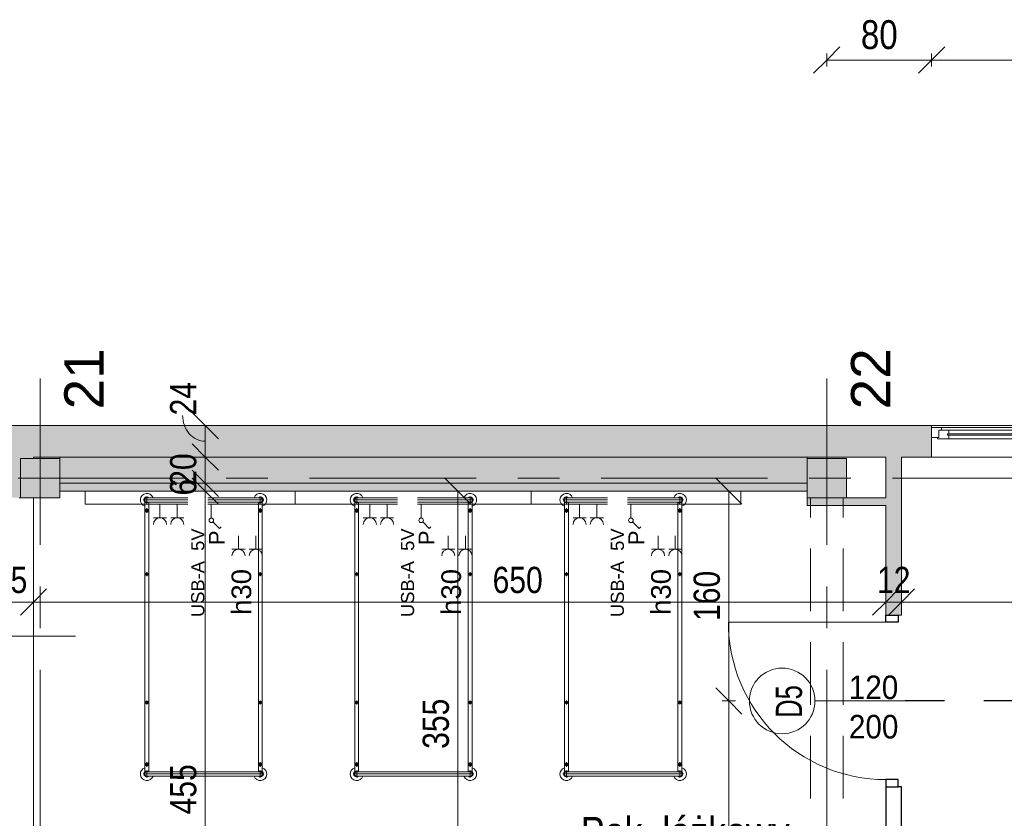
# Model space of a CAD drawing. Header units: centimetres. Extents: x -1631 to 21770, y -8842 to 3590.
# Tile 38 of 87: x -1228 to -477, y 2549 to 3158. Entities that reach past the tile are written whole.
import ezdxf

# ---------------------------------------------------------------- set-up
doc = ezdxf.new("R2010")
doc.units = ezdxf.units.CM
for name, pattern in [('Dash', [60, 30, -30]), ('Oś', [222.25, 127, -31.75, 31.75, -31.75]), ('Ukryte', [71.438, 47.625, -23.813])]:
    doc.linetypes.add(name, pattern=pattern)
for name, color, linetype, lineweight in [('A-ANNO-DIMS', 211, 'Continuous', 13), ('A-ANNO-DIMS-100', 211, 'Continuous', 13), ('A-ANNO-NOTE', 131, 'Continuous', 9), ('A-AREA-IDEN', 2, 'Continuous', 13), ('A-DETL', 90, 'Continuous', 9), ('A-DETL-GENF', 92, 'Continuous', 9), ('A-DETL-HDLN', 90, 'Ukryte', 9), ('A-DETL-MEDM', 33, 'Continuous', 13), ('A-DOOR', 31, 'Continuous', 13), ('A-GLAZ', 151, 'Continuous', 13), ('A-GLAZ-IDEN', 152, 'Continuous', 13), ('A-WALL', 113, 'Continuous', 13), ('A-WALL-PATT', 111, 'Continuous', 13), ('I-FURN', 30, 'Continuous', 9), ('Q-SPCQ', 91, 'Continuous', 9), ('S-COLS', 52, 'Continuous', 13), ('S-GRID', 1, 'Continuous', 13), ('S-GRID-IDEN', 1, 'Continuous', 13)]:
    doc.layers.add(name, color=color, linetype=linetype, lineweight=lineweight)
doc.styles.add('Arial', font='arial.ttf', dxfattribs={"width": 0.9, "height": 18})
doc.styles.add('Arial Narrow_1', font='ARIALN.TTF', dxfattribs={"height": 22})
doc.styles.add('Arial Narrow_5', font='ARIALN.TTF', dxfattribs={"height": 20})
doc.styles.add('Arial_1', font='arial.ttf', dxfattribs={"width": 0.7, "height": 20})
doc.styles.add('Arial_11', font='arial.ttf', dxfattribs={"width": 0.85, "height": 23})
doc.styles.add('Arial_13', font='arial.ttf', dxfattribs={"height": 0.2})
doc.styles.add('Arial_4', font='arial.ttf', dxfattribs={"height": 10})
doc.styles.add('Arial_5', font='arial.ttf', dxfattribs={"height": 12})
doc.styles.add('Arial_6', font='arial.ttf', dxfattribs={"height": 15})
doc.styles.add('Arial_7', font='arial.ttf', dxfattribs={"height": 30})
doc.dimstyles.new('Diagonal_1_100__0_1_', dxfattribs={"dimscale": 30.48, "dimtxt": 22.515481, "dimasz": 0.656168, "dimexe": 0.164042, "dimexo": 0.0625, "dimgap": 0.065617, "dimtad": 1, "dimdec": 1, "dimrnd": 0.1, "dimdsep": 46, "dimtxsty": 'Arial Narrow_1', "dimblk1": 'OBLIQUE', "dimblk2": 'OBLIQUE', "dimsah": 1, "dimcen": 0.09, "dimazin": 0, "dimtfac": 1, "dimtdec": 4, "dimtix": 1, "dimtmove": 0, "dimatfit": 3, "dimfxl": 0, "dimtvp": 1, "dimtolj": 1, "dimtzin": 0, "dimarcsym": 0})
doc.dimstyles.new('Diagonal_1_100__0__wewnętrzne', dxfattribs={"dimscale": 30.48, "dimtxt": 20.468619, "dimasz": 0.656168, "dimexe": 0.164042, "dimexo": 0.0625, "dimgap": 0.032808, "dimtad": 1, "dimdec": 0, "dimdsep": 46, "dimtxsty": 'Arial Narrow_5', "dimblk1": 'OBLIQUE', "dimblk2": 'OBLIQUE', "dimsah": 1, "dimcen": 0.09, "dimazin": 0, "dimtfac": 1, "dimtdec": 4, "dimtix": 1, "dimtmove": 1, "dimatfit": 3, "dimfxl": 0, "dimtvp": 1, "dimtolj": 1, "dimtzin": 0, "dimarcsym": 0})
doc.dimstyles.new('Diagonal_1_100__0__wewnętrzne_1', dxfattribs={"dimscale": 30.48, "dimtxt": 20.468619, "dimasz": 0.656168, "dimexe": 0.164042, "dimexo": 0.0625, "dimgap": 0.032808, "dimtad": 1, "dimdec": 0, "dimdsep": 46, "dimtxsty": 'Arial Narrow_5', "dimblk1": 'OBLIQUE', "dimblk2": 'OBLIQUE', "dimsah": 1, "dimcen": 0.09, "dimazin": 0, "dimtfac": 1, "dimtdec": 4, "dimtix": 1, "dimtmove": 0, "dimatfit": 3, "dimfxl": 0, "dimtvp": 1, "dimtolj": 1, "dimtzin": 0, "dimarcsym": 0})
doc.dimstyles.new('Diagonal_1_100__0__wewnętrzne_2', dxfattribs={"dimscale": 30.48, "dimtxt": 20.468619, "dimasz": 0.656168, "dimexe": 0.164042, "dimexo": 0.0625, "dimgap": 0.032808, "dimtad": 1, "dimdec": 0, "dimdsep": 46, "dimtxsty": 'Arial Narrow_5', "dimblk1": 'OBLIQUE', "dimblk2": 'OBLIQUE', "dimsah": 1, "dimcen": 0.09, "dimazin": 0, "dimtfac": 1, "dimtdec": 4, "dimtix": 1, "dimtmove": 2, "dimatfit": 3, "dimfxl": 0, "dimtvp": 1, "dimtolj": 1, "dimtzin": 0, "dimarcsym": 0})

# ---------------------------------------------------------------- blocks, each defined once
blk = doc.blocks.new('M_Concrete-Square-Column - 300 x 300mm-1794509-5_piętro III __10_50 m_ - stan projektowany')
at = {"layer": 'S-COLS', "lineweight": 9}
blk.add_hatch(color=254, dxfattribs=at).paths.add_polyline_path([(15, -15), (15, 15), (-15, 15), (-15, -15)], flags=0)
for p, q in [((15, 15), (-15, 15)), ((-15, 15), (-15, -15)), ((15, -15), (15, 15)), ((-15, -15), (15, -15))]:
    blk.add_line(p, q, dxfattribs=at)
blk = doc.blocks.new('łóżko 195x90 typ FAMED _102039_ - łóżko 195x90 typ FAMED _102039_-832813-5_piętro III __10_50 m_ - stan projektowany')
at = {"layer": 'I-FURN'}
for p, q in [((-43.25, 102.02), (-43.25, 107.47)), ((-43.25, 106.45), (43.25, 106.45)), ((43.25, 102.02), (43.25, 107.47)), ((-45.98, 104.75), (45.97, 104.75)), ((-44.75, 103.1), (-44.75, -102.61)), ((-43.25, 103.05), (43.25, 103.05)), ((-43.25, 94.85), (-43.25, 98.35)), ((-41.75, -102.55), (-41.75, 103.1)), ((41.75, -102.61), (41.75, 103.05)), ((43.25, 94.85), (43.25, 98.35)), ((44.75, 103.1), (44.75, -102.61)), ((-45, 96.6), (-41.5, 96.6)), ((45, 96.6), (41.5, 96.6)), ((-44.75, 48.19), (-41.75, 48.19)), ((-43.25, 49.69), (-43.25, 46.69)), ((44.75, 48.19), (41.75, 48.19)), ((43.25, 49.69), (43.25, 46.69)), ((-44.75, -49.81), (-41.75, -49.81)), ((-43.25, -48.31), (-43.25, -51.31)), ((44.75, -49.81), (41.75, -49.81)), ((43.25, -48.31), (43.25, -51.31)), ((-45, -96.93), (-41.5, -96.93)), ((-43.25, -95.18), (-43.25, -98.68)), ((45, -96.93), (41.5, -96.93)), ((43.25, -95.18), (43.25, -98.68)), ((45.97, -104.25), (-45.98, -104.25)), ((-43.25, -101.53), (-43.25, -106.98)), ((-43.25, -102.55), (43.25, -102.55)), ((43.25, -101.53), (43.25, -106.98)), ((-43.25, -105.95), (43.25, -105.95))]:
    blk.add_line(p, q, dxfattribs=at)
for centre, radius in [((-43.25, 96.6), 1.25), ((43.25, 96.6), 1.25), ((-43.25, 96.6), 0.8), ((43.25, 96.6), 0.8), ((-43.25, 48.19), 1), ((43.25, 48.19), 1), ((-43.25, -49.81), 1), ((43.25, -49.81), 1), ((-43.25, -96.93), 1.25), ((-43.25, -96.93), 0.8), ((43.25, -96.93), 1.25), ((43.25, -96.93), 0.8)]:
    blk.add_circle(centre, radius, dxfattribs=at)
for centre, radius, start, end in [((-43.25, 104.75), 5, 19.87687, 252.5424), ((-43.25, 104.75), 2.23, 49.8221, 312.38874), ((-43.25, 104.75), 1.93, 62.02067, 297.97933), ((-43.25, 104.75), 1.7, 90, 270), ((43.25, 104.75), 5, 287.4576, 160.12313), ((43.25, 104.75), 2.23, 229.8221, 130.1779), ((43.25, 104.75), 1.93, 242.02067, 117.97933), ((43.25, 104.75), 1.7, 270, 90), ((-43.25, -104.25), 5, 107.4576, 340.12313), ((-43.25, -104.25), 2.23, 49.8221, 310.1779), ((-43.25, -104.25), 1.93, 62.02067, 297.97933), ((-43.25, -104.25), 1.7, 90, 270), ((43.25, -104.25), 5, 199.87687, 72.5424), ((43.25, -104.25), 2.23, 229.8221, 130.1779), ((43.25, -104.25), 1.93, 242.02067, 117.97933), ((43.25, -104.25), 1.7, 270, 90)]:
    blk.add_arc(centre, radius, start, end, dxfattribs=at)
blk = doc.blocks.new('Panel Gazowo Oswietleniowy 2 - Type 1-2423792-5_piętro III __10_50 m_ - stan projektowany')
at = {"layer": 'Q-SPCQ'}
for p, q in [((-112.5, 47.33), (-102.5, 47.33)), ((-107.5, 47.33), (-107.5, 37)), ((-99.33, 47.33), (-89.33, 47.33)), ((-94.33, 47.33), (-94.33, 37)), ((47.5, 47.33), (57.5, 47.33)), ((52.5, 47.33), (52.5, 37)), ((60.67, 47.33), (70.67, 47.33)), ((65.67, 47.33), (65.67, 37)), ((-79.82, 31.43), (-81.13, 30.12)), ((-74.88, 26.48), (-79.82, 31.43)), ((80.18, 31.43), (78.87, 30.12)), ((85.12, 26.48), (80.18, 31.43)), ((-73.64, 13), (-73.64, 23.5)), ((-66.13, 23.33), (-56.13, 23.33)), ((-61.13, 23.33), (-61.13, 13)), ((-52.67, 23.33), (-42.67, 23.33)), ((-47.67, 23.33), (-47.67, 13)), ((-39.5, 23.33), (-29.5, 23.33)), ((-34.5, 23.33), (-34.5, 13)), ((86.36, 13), (86.36, 23.5)), ((93.87, 23.33), (103.87, 23.33)), ((98.87, 23.33), (98.87, 13)), ((107.33, 23.33), (117.33, 23.33)), ((112.33, 23.33), (112.33, 13)), ((120.5, 23.33), (130.5, 23.33)), ((125.5, 23.33), (125.5, 13)), ((-157.5, 3), (-157.5, 13)), ((-157.5, 13), (182.5, 13)), ((182.5, 13), (182.5, 3))]:
    blk.add_line(p, q, dxfattribs=at)
for centre in [(-73.64, 25.25), (86.36, 25.25)]:
    blk.add_circle(centre, 1.75, dxfattribs=at)
for centre, end in [((-107.5, 52.33), 0), ((-94.33, 52.33), 0), ((52.5, 52.33), 0), ((65.67, 52.33), 0), ((-61.13, 28.33), 360), ((-47.67, 28.33), 360), ((-34.5, 28.33), 360), ((98.87, 28.33), 360), ((112.33, 28.33), 360), ((125.5, 28.33), 360)]:
    blk.add_arc(centre, 5, 180, end, dxfattribs=at)
blk = doc.blocks.new('DRZWI 1S - automatyczna etykieta - Drzwi 120-2381491-5_piętro III __10_50 m_ - stan projektowany')
at = {"layer": 'A-DETL-GENF'}
for p, q in [((-65.5, 6), (-65.5, -3.5)), ((-60, 6), (-65.5, 6)), ((-60, -3.5), (-60, 6)), ((65.5, 6), (60, 6)), ((60, 6), (60, -3.5)), ((65.5, -3.5), (65.5, 6)), ((-65.5, -3.5), (-60, -3.5)), ((60, -3.5), (65.5, -3.5))]:
    blk.add_line(p, q, dxfattribs=at)
at = {"layer": 'A-DETL-MEDM', "lineweight": 25}
for p, q in [((-60, 6), (-65.5, 6)), ((-65.5, 6), (-65.5, -3.5)), ((-60, -3.5), (-60, 6)), ((60, -3.5), (60, 6)), ((60, 6), (65.5, 6)), ((65.5, 6), (65.5, -3.5)), ((-65.5, -3.5), (-60, -3.5)), ((65.5, -3.5), (60, -3.5))]:
    blk.add_line(p, q, dxfattribs=at)
at = {"layer": 'A-DOOR'}
blk.add_line((60, 6), (60, 126), dxfattribs=at)
blk.add_arc((60, 6), 120, 90, 180, dxfattribs=at)
blk = doc.blocks.new('Okno - automatyczna etykieta - 200x165 _projektowane_-2617392-5_piętro III __10_50 m_ - stan projektowany')
at = {"layer": 'A-GLAZ'}
for p, q in [((-92.5, 10.5), (-100, 10.5)), ((-100, 10.5), (-100, 3)), ((-100, 10.5), (100, 10.5)), ((-87, 8.5), (-94.5, 8.5)), ((-94.5, 8.5), (-94.5, 3)), ((-94.5, 3), (-94.5, 8.5)), ((-94.5, 8.5), (-92.5, 8.5)), ((-92.5, 8.5), (-92.5, 10.5)), ((92.5, 10.5), (-92.5, 10.5)), ((-87, 5.75), (-87, 8.5)), ((87, 8.5), (-87, 8.5)), ((94.5, 8.5), (87, 8.5)), ((87, 8.5), (87, 5.75)), ((100, 10.5), (92.5, 10.5)), ((92.5, 10.5), (92.5, 8.5)), ((92.5, 8.5), (94.5, 8.5)), ((94.5, 3), (94.5, 8.5)), ((94.5, 8.5), (94.5, 3)), ((100, 3), (100, 10.5)), ((-100, 3), (-94.5, 3)), ((-94.5, 3), (-95.5, 3)), ((-95.5, 3), (-95.5, 2)), ((-95.5, 2), (-87, 2)), ((88, 5.75), (-88, 5.75)), ((-88, 5.75), (-88, 4.75)), ((-88, 4.75), (-88, 5.75)), ((-88, 5.75), (-87, 5.75)), ((-88, 4.75), (88, 4.75)), ((-87, 4.75), (-88, 4.75)), ((-87, 2), (-87, 4.75)), ((87, 2), (-87, 2)), ((2.5, 7.25), (-2.5, 7.25)), ((-2.5, 7.25), (-2.5, 3.25)), ((-2.5, 3.25), (2.5, 3.25)), ((2.5, 3.25), (2.5, 7.25)), ((87, 5.75), (88, 5.75)), ((87, 4.75), (87, 2)), ((88, 4.75), (87, 4.75)), ((87, 2), (95.5, 2)), ((88, 4.75), (88, 5.75)), ((88, 5.75), (88, 4.75)), ((95.5, 3), (94.5, 3)), ((94.5, 3), (100, 3)), ((95.5, 2), (95.5, 3))]:
    blk.add_line(p, q, dxfattribs=at)
blk = doc.blocks.new('DIMBLOCK35-5_piętro III __10_50 m_ - stan projektowany')
at = {"layer": 'A-ANNO-DIMS-100', "transparency": 16777216}
for p, q in [((-1086.6, 2798.33), (-1096.6, 2808.33)), ((-1091.6, 2798.33), (-1081.6, 2798.33)), ((-1086.6, 2798.33), (-1091.6, 2798.33)), ((-1086.6, 2343.33), (-1086.6, 2798.33)), ((-1086.6, 2798.33), (-1076.6, 2788.33)), ((-1086.6, 2343.33), (-1096.6, 2353.33)), ((-1091.6, 2343.33), (-1081.6, 2343.33)), ((-1086.6, 2343.33), (-1091.6, 2343.33)), ((-1086.6, 2343.33), (-1076.6, 2333.33))]:
    blk.add_line(p, q, dxfattribs=at)
at = {"layer": 'A-ANNO-DIMS-100', "color": 0, "transparency": 16777216, "insert": (-1113.45, 2551.82), "char_height": 20, "width": 45.6158, "attachment_point": 1, "rotation": 90, "line_spacing_factor": 0.974696, "style": 'Arial Narrow_5'}
blk.add_mtext('455', dxfattribs=at)
blk = doc.blocks.new('_Oblique')
at = {"color": 0, "linetype": 'ByBlock', "lineweight": -2}
blk.add_line((-0.5, -0.5), (0.5, 0.5), dxfattribs=at)
blk = doc.blocks.new('DIMBLOCK36-5_piętro III __10_50 m_ - stan projektowany')
at = {"layer": 'A-ANNO-DIMS-100', "transparency": 16777216}
for p, q in [((-1086.6, 2804.33), (-1096.6, 2814.33)), ((-1086.6, 2798.33), (-1096.6, 2808.33)), ((-1091.6, 2804.33), (-1081.6, 2804.33)), ((-1086.6, 2804.33), (-1091.6, 2804.33)), ((-1086.6, 2798.33), (-1086.6, 2804.33)), ((-1086.6, 2804.33), (-1076.6, 2794.33)), ((-1091.6, 2798.33), (-1081.6, 2798.33)), ((-1086.6, 2798.33), (-1091.6, 2798.33)), ((-1086.6, 2798.33), (-1076.6, 2788.33))]:
    blk.add_line(p, q, dxfattribs=at)
at = {"layer": 'A-ANNO-DIMS-100', "color": 0, "transparency": 16777216, "insert": (-1113.45, 2794.99), "char_height": 20, "width": 15.2053, "attachment_point": 1, "rotation": 90, "line_spacing_factor": 0.974696, "style": 'Arial Narrow_5'}
blk.add_mtext('\\fArial Narrow|b0|i0|c238|p34|;6', dxfattribs=at)
blk = doc.blocks.new('DIMBLOCK37-5_piętro III __10_50 m_ - stan projektowany')
at = {"layer": 'A-ANNO-DIMS-100', "transparency": 16777216}
for p, q in [((-1086.6, 2824.33), (-1096.6, 2834.33)), ((-1077.69, 2824.33), (-1091.6, 2824.33)), ((-1086.6, 2804.33), (-1086.6, 2824.33)), ((-1086.6, 2824.33), (-1076.6, 2814.33)), ((-1086.6, 2824.33), (-1077.69, 2824.33)), ((-1086.6, 2804.33), (-1096.6, 2814.33)), ((-1091.6, 2804.33), (-1081.6, 2804.33)), ((-1086.6, 2804.33), (-1091.6, 2804.33)), ((-1086.6, 2804.33), (-1076.6, 2794.33))]:
    blk.add_line(p, q, dxfattribs=at)
at = {"layer": 'A-ANNO-DIMS-100', "color": 0, "transparency": 16777216, "insert": (-1113.45, 2801.65), "char_height": 20, "width": 30.4105, "attachment_point": 1, "rotation": 90, "line_spacing_factor": 0.974696, "style": 'Arial Narrow_5'}
blk.add_mtext('20', dxfattribs=at)
blk = doc.blocks.new('DIMBLOCK38-5_piętro III __10_50 m_ - stan projektowany')
at = {"layer": 'A-ANNO-DIMS-100', "transparency": 16777216}
for p, q in [((-1086.6, 2848.33), (-1096.6, 2858.33)), ((-1091.6, 2848.33), (-1081.6, 2848.33)), ((-1086.6, 2848.33), (-1091.6, 2848.33)), ((-1086.6, 2824.33), (-1086.6, 2848.33)), ((-1086.6, 2848.33), (-1076.6, 2838.33)), ((-1086.6, 2824.33), (-1096.6, 2834.33)), ((-1077.69, 2824.33), (-1091.6, 2824.33)), ((-1086.6, 2824.33), (-1076.6, 2814.33)), ((-1086.6, 2824.33), (-1077.69, 2824.33))]:
    blk.add_line(p, q, dxfattribs=at)
blk.add_ellipse((-1086.6, 2856.08), major_axis=(0, 19.75), ratio=0.873073, start_param=1.570796, end_param=3.141593, dxfattribs=at)
at = {"layer": 'A-ANNO-DIMS-100', "color": 0, "transparency": 16777216, "insert": (-1113.45, 2856.08), "char_height": 20, "width": 30.4105, "attachment_point": 1, "rotation": 90, "line_spacing_factor": 0.974696, "style": 'Arial Narrow_5'}
blk.add_mtext('24', dxfattribs=at)
blk = doc.blocks.new('DIMBLOCK75-5_piętro III __10_50 m_ - stan projektowany')
at = {"layer": 'A-ANNO-DIMS-100', "transparency": 16777216}
for p, q in [((-1252.62, 2713.76), (-1242.62, 2723.76)), ((-1252.62, 2718.76), (-1252.62, 2708.76)), ((-1252.62, 2713.76), (-1252.62, 2718.76)), ((-1217.62, 2713.76), (-1207.62, 2723.76)), ((-1217.62, 2718.76), (-1217.62, 2708.76)), ((-1217.62, 2713.76), (-1217.62, 2718.76)), ((-1252.62, 2713.76), (-1262.62, 2703.76)), ((-1252.62, 2713.76), (-1217.62, 2713.76)), ((-1217.62, 2713.76), (-1227.62, 2703.76))]:
    blk.add_line(p, q, dxfattribs=at)
at = {"layer": 'A-ANNO-DIMS-100', "color": 0, "transparency": 16777216, "insert": (-1247.79, 2740.61), "char_height": 20, "width": 30.4105, "attachment_point": 1, "line_spacing_factor": 0.974696, "style": 'Arial Narrow_5'}
blk.add_mtext('35', dxfattribs=at)
blk = doc.blocks.new('DIMBLOCK76-5_piętro III __10_50 m_ - stan projektowany')
at = {"layer": 'A-ANNO-DIMS-100', "transparency": 16777216}
for p, q in [((-1217.62, 2713.76), (-1207.62, 2723.76)), ((-1217.62, 2718.76), (-1217.62, 2708.76)), ((-1217.62, 2713.76), (-1217.62, 2718.76)), ((-567.62, 2713.76), (-557.62, 2723.76)), ((-567.62, 2718.76), (-567.62, 2708.76)), ((-567.62, 2713.76), (-567.62, 2718.76)), ((-1217.62, 2713.76), (-1227.62, 2703.76)), ((-1217.62, 2713.76), (-567.62, 2713.76)), ((-567.62, 2713.76), (-577.62, 2703.76))]:
    blk.add_line(p, q, dxfattribs=at)
at = {"layer": 'A-ANNO-DIMS-100', "color": 0, "transparency": 16777216, "insert": (-867.45, 2740.61), "char_height": 20, "width": 45.6158, "attachment_point": 1, "line_spacing_factor": 0.974696, "style": 'Arial Narrow_5'}
blk.add_mtext('650', dxfattribs=at)
blk = doc.blocks.new('DIMBLOCK77-5_piętro III __10_50 m_ - stan projektowany')
at = {"layer": 'A-ANNO-DIMS-100', "transparency": 16777216}
for p, q in [((-567.62, 2713.76), (-557.62, 2723.76)), ((-567.62, 2718.76), (-567.62, 2708.76)), ((-567.62, 2713.76), (-567.62, 2718.76)), ((-555.62, 2713.76), (-545.62, 2723.76)), ((-555.62, 2718.76), (-555.62, 2708.76)), ((-555.62, 2713.76), (-555.62, 2718.76)), ((-567.62, 2713.76), (-577.62, 2703.76)), ((-567.62, 2713.76), (-555.62, 2713.76)), ((-555.62, 2713.76), (-565.62, 2703.76))]:
    blk.add_line(p, q, dxfattribs=at)
at = {"layer": 'A-ANNO-DIMS-100', "color": 0, "transparency": 16777216, "insert": (-574.29, 2740.61), "char_height": 20, "width": 30.4105, "attachment_point": 1, "line_spacing_factor": 0.974696, "style": 'Arial Narrow_5'}
blk.add_mtext('12', dxfattribs=at)
blk = doc.blocks.new('DIMBLOCK78-5_piętro III __10_50 m_ - stan projektowany')
at = {"layer": 'A-ANNO-DIMS-100', "transparency": 16777216}
for p, q in [((-555.62, 2713.76), (-545.62, 2723.76)), ((-555.62, 2718.76), (-555.62, 2708.76)), ((-555.62, 2713.76), (-555.62, 2718.76)), ((-322.62, 2713.76), (-312.62, 2723.76)), ((-322.62, 2718.76), (-322.62, 2708.76)), ((-322.62, 2713.76), (-322.62, 2718.76)), ((-555.62, 2713.76), (-565.62, 2703.76)), ((-555.62, 2713.76), (-322.62, 2713.76)), ((-322.62, 2713.76), (-332.62, 2703.76))]:
    blk.add_line(p, q, dxfattribs=at)
at = {"layer": 'A-ANNO-DIMS-100', "color": 0, "transparency": 16777216, "insert": (-458.13, 2740.61), "char_height": 20, "width": 45.6158, "attachment_point": 1, "line_spacing_factor": 0.974696, "style": 'Arial Narrow_5'}
blk.add_mtext('233', dxfattribs=at)
blk = doc.blocks.new('DIMBLOCK117-5_piętro III __10_50 m_ - stan projektowany')
at = {"layer": 'A-ANNO-DIMS-100', "transparency": 16777216}
for p, q in [((-893.96, 2798.33), (-903.96, 2808.33)), ((-898.96, 2798.33), (-888.96, 2798.33)), ((-893.96, 2798.33), (-898.96, 2798.33)), ((-893.96, 2443.33), (-893.96, 2798.33)), ((-893.96, 2798.33), (-883.96, 2788.33)), ((-893.96, 2443.33), (-903.96, 2453.33)), ((-898.96, 2443.33), (-888.96, 2443.33)), ((-893.96, 2443.33), (-898.96, 2443.33)), ((-893.96, 2443.33), (-883.96, 2433.33))]:
    blk.add_line(p, q, dxfattribs=at)
at = {"layer": 'A-ANNO-DIMS-100', "color": 0, "transparency": 16777216, "insert": (-920.81, 2601.82), "char_height": 20, "width": 45.6158, "attachment_point": 1, "rotation": 90, "line_spacing_factor": 0.974696, "style": 'Arial Narrow_5'}
blk.add_mtext('355', dxfattribs=at)
blk = doc.blocks.new('DIMBLOCK159-5_piętro III __10_50 m_ - stan projektowany')
at = {"layer": 'A-ANNO-DIMS-100', "transparency": 16777216}
for p, q in [((-687.3, 2638.33), (-697.3, 2648.33)), ((-692.3, 2638.33), (-682.3, 2638.33)), ((-687.3, 2638.33), (-692.3, 2638.33)), ((-687.3, 2379.33), (-687.3, 2638.33)), ((-687.3, 2638.33), (-677.3, 2628.33)), ((-687.3, 2379.33), (-697.3, 2389.33)), ((-692.3, 2379.33), (-682.3, 2379.33)), ((-687.3, 2379.33), (-692.3, 2379.33)), ((-687.3, 2379.33), (-677.3, 2369.33))]:
    blk.add_line(p, q, dxfattribs=at)
at = {"layer": 'A-ANNO-DIMS-100', "color": 0, "transparency": 16777216, "insert": (-714.15, 2489.82), "char_height": 20, "width": 45.6158, "attachment_point": 1, "rotation": 90, "line_spacing_factor": 0.974696, "style": 'Arial Narrow_5'}
blk.add_mtext('259', dxfattribs=at)
blk = doc.blocks.new('DIMBLOCK160-5_piętro III __10_50 m_ - stan projektowany')
at = {"layer": 'A-ANNO-DIMS-100', "transparency": 16777216}
for p, q in [((-687.3, 2798.33), (-697.3, 2808.33)), ((-692.3, 2798.33), (-682.3, 2798.33)), ((-687.3, 2798.33), (-692.3, 2798.33)), ((-687.3, 2638.33), (-687.3, 2798.33)), ((-687.3, 2798.33), (-677.3, 2788.33)), ((-687.3, 2638.33), (-697.3, 2648.33)), ((-692.3, 2638.33), (-682.3, 2638.33)), ((-687.3, 2638.33), (-692.3, 2638.33)), ((-687.3, 2638.33), (-677.3, 2628.33))]:
    blk.add_line(p, q, dxfattribs=at)
at = {"layer": 'A-ANNO-DIMS-100', "color": 0, "transparency": 16777216, "insert": (-714.15, 2699.32), "char_height": 20, "width": 45.6158, "attachment_point": 1, "rotation": 90, "line_spacing_factor": 0.974696, "style": 'Arial Narrow_5'}
blk.add_mtext('160', dxfattribs=at)
blk = doc.blocks.new('Okno_LD_typ 100 - metka _ wys_parapetu-2491833-5_piętro III __10_50 m_ - stan projektowany')
at = {"layer": 'A-GLAZ-IDEN'}
blk.add_line((0, 1.8925), (0, -0.3919), dxfattribs=at)
blk.add_circle((0, -0.0919), 0.3, dxfattribs=at)
at = {"layer": 'A-GLAZ-IDEN', "insert": (0.4711, 0.6634), "char_height": 0.2, "width": 0.48783, "attachment_point": 3, "rotation": 90, "line_spacing_factor": 0.936439, "style": 'Arial_13', "bg_fill": 3, "box_fill_scale": 1.25, "bg_fill_color": 256, "bg_fill_true_color": 13158600, "bg_fill_transparency": 0}
blk.add_mtext('\\pt1.27,2.54,3.81,5.08,6.35,7.62,8.89,10.16,11.43,12.7,13.97,15.24,16.51,17.78,19.05,20.32,21.59,22.86,24.13,25.4,26.67,27.94,29.21,30.48,31.75,33.02,34.29,35.56,36.83,38.1,39.37,40.64;hp= ', dxfattribs=at)
blk = doc.blocks.new('DIMBLOCK266-5_piętro III __10_50 m_ - stan projektowany')
at = {"layer": 'A-ANNO-DIMS-100', "transparency": 16777216}
for p, q in [((-532.62, 3127.02), (-522.62, 3137.02)), ((-532.62, 3122.02), (-532.62, 3132.02)), ((-332.62, 3127.02), (-322.62, 3137.02)), ((-332.62, 3122.02), (-332.62, 3132.02)), ((-532.62, 3127.02), (-542.62, 3117.02)), ((-332.62, 3127.02), (-532.62, 3127.02)), ((-532.62, 3127.02), (-532.62, 3122.02)), ((-332.62, 3127.02), (-342.62, 3117.02)), ((-332.62, 3127.02), (-332.62, 3122.02))]:
    blk.add_line(p, q, dxfattribs=at)
at = {"layer": 'A-ANNO-DIMS-100', "color": 0, "transparency": 16777216, "insert": (-453.53, 3157.45), "char_height": 22, "width": 50.1774, "attachment_point": 1, "line_spacing_factor": 0.974696, "style": 'Arial Narrow_1'}
blk.add_mtext('200', dxfattribs=at)
blk = doc.blocks.new('DIMBLOCK267-5_piętro III __10_50 m_ - stan projektowany')
at = {"layer": 'A-ANNO-DIMS-100', "transparency": 16777216}
for p, q in [((-612.62, 3127.02), (-602.62, 3137.02)), ((-612.62, 3122.02), (-612.62, 3132.02)), ((-532.62, 3127.02), (-522.62, 3137.02)), ((-532.62, 3122.02), (-532.62, 3132.02)), ((-612.62, 3127.02), (-622.62, 3117.02)), ((-532.62, 3127.02), (-612.62, 3127.02)), ((-612.62, 3127.02), (-612.62, 3122.02)), ((-532.62, 3127.02), (-542.62, 3117.02)), ((-532.62, 3127.02), (-532.62, 3122.02))]:
    blk.add_line(p, q, dxfattribs=at)
at = {"layer": 'A-ANNO-DIMS-100', "color": 0, "transparency": 16777216, "insert": (-586.56, 3157.45), "char_height": 22, "width": 33.4516, "attachment_point": 1, "line_spacing_factor": 0.974696, "style": 'Arial Narrow_1'}
blk.add_mtext('80', dxfattribs=at)

msp = doc.modelspace()

# ---------------------------------------------------------------- hatches: boundary and pattern name
at = {"layer": 'A-WALL-PATT'}
for points in [[(-1227.62, 2793.33), (-1227.62, 2823.33), (-1217.62, 2823.33), (-1217.62, 2848.33), (-1252.62, 2848.33), (-1252.62, 2793.33), (-1228.62, 2793.33)], [(-627.62, 2804.33), (-627.62, 2824.33), (-1197.62, 2824.33), (-1197.62, 2804.33), (-719.31, 2804.33)], [(-627.62, 2798.33), (-627.62, 2804.33), (-1197.62, 2804.33), (-1197.62, 2798.33), (-719.31, 2798.33)], [(-567.62, 2787.33), (-567.62, 2793.33), (-627.62, 2793.33), (-627.62, 2787.33), (-597.62, 2787.33)]]:
    msp.add_hatch(color=9, dxfattribs=at).paths.add_polyline_path(points, flags=0)
h = msp.add_hatch(color=9, dxfattribs=at)
h.paths.add_polyline_path([(1227.38, 2824.33), (1227.38, 2848.33), (507.38, 2848.33), (507.38, 2824.33), (1203.38, 2824.33)], flags=0)
h.paths.add_polyline_path([(307.38, 2824.33), (307.38, 2848.33), (267.38, 2848.33), (267.38, 2824.33), (297.38, 2824.33)], flags=0)
h.paths.add_polyline_path([(157.38, 2824.33), (157.38, 2848.33), (-182.62, 2848.33), (-182.62, 2824.33), (142.38, 2824.33)], flags=0)
h.paths.add_polyline_path([(-332.62, 2824.33), (-292.62, 2824.33), (-292.62, 2848.33), (-332.62, 2848.33), (-332.62, 2839.33)], flags=0)
h.paths.add_polyline_path([(-532.62, 2824.33), (-532.62, 2848.33), (-1217.62, 2848.33), (-1217.62, 2824.33), (-547.62, 2824.33)], flags=0)
h = msp.add_hatch(color=9, dxfattribs=at)
h.paths.add_polyline_path([(-555.62, 1833.33), (-555.62, 1952.83), (-567.62, 1952.83), (-567.62, 1833.33)], flags=0)
h.paths.add_polyline_path([(-555.62, 2173.83), (-555.62, 2482.83), (-567.62, 2482.83), (-567.62, 2173.83)], flags=0)
h.paths.add_polyline_path([(-555.62, 2703.83), (-555.62, 2824.33), (-567.62, 2824.33), (-567.62, 2703.83), (-558.12, 2703.83)], flags=0)

# ---------------------------------------------------------------- linework, layer by layer
at = {"layer": 'A-ANNO-NOTE', "lineweight": 13}
msp.add_line((-531.62, 2638.33), (-621.62, 2638.33), dxfattribs=at)
msp.add_line((-531.62, 2638.33), (-621.62, 2638.33), dxfattribs=at)
msp.add_circle((-646.62, 2638.33), 25, dxfattribs=at)
at = {"layer": 'A-DETL', "linetype": 'Dash', "lineweight": 25}
msp.add_open_spline([(-552.77, 2638.57), (-478.91, 2638.57), (-476.08, 2638.57), (-439.12, 2638.57), (-439.12, 2601.62), (-439.12, 2598.79), (-439.12, 2573.54), (-439.12, 1655.82), (-439.12, 1618.87), (-439.12, 1616.04), (-439.12, 1512.36), (-439.12, 1509.53), (-439.12, 1472.57), (-476.08, 1472.57), (-478.91, 1472.57), (-555.62, 1472.57)], degree=3, knots=[0, 0, 0, 0, 1.242892, 2.082132, 2.921372, 3.63261, 13.975949, 24.692511, 35.163852, 36.732804, 37.928533, 39.497485, 40.336725, 41.175965, 42.450024, 42.450024, 42.450024, 42.450024], dxfattribs=at)
at = {"layer": 'A-DETL-HDLN'}
for p, q in [((-625.12, 420.83), (-625.12, 2793.33)), ((-600.12, 420.83), (-600.12, 2793.33))]:
    msp.add_line(p, q, dxfattribs=at)
at = {"layer": 'A-WALL', "lineweight": 9}
for p, q in [((307.38, 2848.33), (-1252.62, 2848.33)), ((-532.62, 2846.83), (-532.62, 2848.33)), ((-532.62, 2824.33), (-532.62, 2839.33)), ((-1217.62, 2824.33), (-567.62, 2824.33)), ((-1217.62, 2823.33), (-1217.62, 2824.33)), ((-1197.62, 2824.33), (-1197.62, 2823.33)), ((-627.62, 2823.33), (-627.62, 2824.33)), ((-567.62, 2824.33), (-567.62, 2793.33)), ((-555.62, 2703.83), (-555.62, 2824.33)), ((-327.62, 2824.33), (-555.62, 2824.33)), ((-1197.62, 2804.33), (-627.62, 2804.33)), ((-1197.62, 2798.33), (-627.62, 2798.33)), ((-1228.62, 2793.33), (-1227.62, 2793.33)), ((-1217.62, 2793.33), (-1217.62, 2343.33)), ((-627.62, 2793.33), (-627.62, 2787.33)), ((-627.62, 2787.33), (-567.62, 2787.33)), ((-567.62, 2793.33), (-597.62, 2793.33)), ((-567.62, 2787.33), (-567.62, 2703.83)), ((-558.12, 2703.83), (-555.62, 2703.83))]:
    msp.add_line(p, q, dxfattribs=at)
at = {"layer": 'A-WALL', "color": 7, "lineweight": 25}
for p, q in [((-567.62, 2572.83), (-567.62, 2482.83)), ((-555.62, 2572.83), (-558.12, 2572.83)), ((-555.62, 2482.83), (-555.62, 2572.83))]:
    msp.add_line(p, q, dxfattribs=at)
at = {"layer": 'S-GRID', "linetype": 'Oś'}
for p, q in [((-1212.62, 2884.27), (-1212.62, 27.13)), ((-612.62, 2884.27), (-612.62, 27.13)), ((1342.46, 2808.33), (-1368.76, 2808.33))]:
    msp.add_line(p, q, dxfattribs=at)

# ---------------------------------------------------------------- block references
at = {"layer": 'A-DOOR', "rotation": 89.9999999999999}
msp.add_blockref('DRZWI 1S - automatyczna etykieta - Drzwi 120-2381491-5_piętro III __10_50 m_ - stan projektowany', (-561.62, 2638.33), dxfattribs=at)
at = {"layer": 'A-GLAZ'}
msp.add_blockref('Okno - automatyczna etykieta - 200x165 _projektowane_-2617392-5_piętro III __10_50 m_ - stan projektowany', (-432.62, 2836.33), dxfattribs=at)
at = {"layer": 'I-FURN'}
for p in [(-1087.87, 2686.88), (-927.87, 2686.88), (-767.87, 2686.88)]:
    msp.add_blockref('łóżko 195x90 typ FAMED _102039_ - łóżko 195x90 typ FAMED _102039_-832813-5_piętro III __10_50 m_ - stan projektowany', p, dxfattribs=at)
at = {"layer": 'Q-SPCQ', "rotation": 180}
for p in [(-995.62, 2801.33), (-835.62, 2801.33)]:
    msp.add_blockref('Panel Gazowo Oswietleniowy 2 - Type 1-2423792-5_piętro III __10_50 m_ - stan projektowany', p, dxfattribs=at)
at = {"layer": 'S-COLS', "lineweight": 9}
for p in [(-1212.62, 2808.33), (-612.62, 2808.33)]:
    msp.add_blockref('M_Concrete-Square-Column - 300 x 300mm-1794509-5_piętro III __10_50 m_ - stan projektowany', p, dxfattribs=at)

# ---------------------------------------------------------------- texts
at = {"layer": 'A-ANNO-NOTE', "lineweight": 211, "insert": (-641.33, 2637.9), "char_height": 20, "width": 25.97, "attachment_point": 5, "rotation": 90, "line_spacing_factor": 0.936439, "style": 'Arial_1'}
msp.add_mtext('\\pt88.9,177.8,266.7,355.6,444.5,533.4,622.3,711.2,800.1,889,977.9,1066.8,1155.7,1244.6,1333.5,1422.4,1511.3,1600.2,1689.1,1778,1866.9,1955.8,2044.7,2133.6,2222.5,2311.4,2400.3,2489.2,2578.1,2667,2755.9,2844.8;D5', dxfattribs=at)
at = {"layer": 'A-ANNO-NOTE', "lineweight": 211, "char_height": 18, "width": 38.07, "attachment_point": 5, "line_spacing_factor": 0.936439, "style": 'Arial'}
for s, insert in [('\\pt114.3,228.6,342.9,457.2,571.5,685.8,800.1,914.4,1028.7,1143,1257.3,1371.6,1485.9,1600.2,1714.5,1828.8,1943.1,2057.4,2171.7,2286,2400.3,2514.6,2628.9,2743.2,2857.5,2971.8,3086.1,3200.4,3314.7,3429,3543.3,3657.6;120', (-576.95, 2648.56)), ('\\pt114.3,228.6,342.9,457.2,571.5,685.8,800.1,914.4,1028.7,1143,1257.3,1371.6,1485.9,1600.2,1714.5,1828.8,1943.1,2057.4,2171.7,2286,2400.3,2514.6,2628.9,2743.2,2857.5,2971.8,3086.1,3200.4,3314.7,3429,3543.3,3657.6;200', (-576.86, 2618.56)), ('\\pt114.3,228.6,342.9,457.2,571.5,685.8,800.1,914.4,1028.7,1143,1257.3,1371.6,1485.9,1600.2,1714.5,1828.8,1943.1,2057.4,2171.7,2286,2400.3,2514.6,2628.9,2743.2,2857.5,2971.8,3086.1,3200.4,3314.7,3429,3543.3,3657.6;200', (-576.86, 2618.56))]:
    msp.add_mtext(s, dxfattribs=dict(at, insert=insert))
at = {"layer": 'A-AREA-IDEN', "insert": (-800.24, 2490.65), "char_height": 23, "width": 156.91, "attachment_point": 7, "line_spacing_factor": 0.936439, "style": 'Arial_11'}
msp.add_mtext('\\pt84.99995,169.9999,255.00008,340.00003,424.99998,509.99993,595.00011,680.00006,765.00001,849.99996,934.99991,1020.00009,1105.00004,1189.99999,1274.99994,1359.99989,1445.00007,1530.00002,1614.99997,1699.99992,1785.0001,1870.00005,1955,2039.99995,2124.9999,2210.00008,2295.00003,2379.99998,2464.99993,2550.00011,2635.00006,2720.00001;Pok. łóżkowy\\P3os.', dxfattribs=at)
at = {"layer": 'S-GRID-IDEN', "char_height": 30, "width": 48.3, "attachment_point": 5, "rotation": 90, "line_spacing_factor": 0.936439, "style": 'Arial_7'}
for s, insert in [('\\pt126.9999,254.0001,381,507.9999,635.0001,762,888.9999,1016.0001,1143,1269.9999,1397.0001,1524,1650.9999,1778.0001,1905,2031.9999,2159.0001,2286,2412.9999,2540.0001,2667,2793.9999,2921.0001,3048,3174.9999,3302.0001,3429,3555.9999,3683.0001,3810,3936.9999,4064.0001;21', (-1179.12, 2883.93)), ('\\pt126.9999,254.0001,381,507.9999,635.0001,762,888.9999,1016.0001,1143,1269.9999,1397.0001,1524,1650.9999,1778.0001,1905,2031.9999,2159.0001,2286,2412.9999,2540.0001,2667,2793.9999,2921.0001,3048,3174.9999,3302.0001,3429,3555.9999,3683.0001,3810,3936.9999,4064.0001;22', (-579.12, 2883.93))]:
    msp.add_mtext(s, dxfattribs=dict(at, insert=insert))

# ---------------------------------------------------------------- dimensions: what is measured, and where the dimension line sits
at = {"layer": 'A-ANNO-DIMS'}
for base, p1, p2, dimstyle, override, picture, middle in [((-612.62, 3127.02), (-532.62, 3122.02), (-612.62, 3122.02), 'Diagonal_1_100__0_1_', {"dimpost": '<>', "dimfxl": 80}, 'DIMBLOCK267-5_piętro III __10_50 m_ - stan projektowany', (-572.62, 3140.25)), ((-1217.62, 2713.76), (-1252.62, 2718.76), (-1217.62, 2718.76), 'Diagonal_1_100__0__wewnętrzne_1', {"dimpost": '<>', "dimfxl": 35}, 'DIMBLOCK75-5_piętro III __10_50 m_ - stan projektowany', (-1235.12, 2724.97)), ((-555.62, 2713.76), (-567.62, 2718.76), (-555.62, 2718.76), 'Diagonal_1_100__0__wewnętrzne_1', {"dimpost": '<>', "dimfxl": 12}, 'DIMBLOCK77-5_piętro III __10_50 m_ - stan projektowany', (-561.62, 2724.8)), ((-322.62, 2713.76), (-555.62, 2718.76), (-322.62, 2718.76), 'Diagonal_1_100__0__wewnętrzne_1', {"dimpost": '<>', "dimfxl": 233}, 'DIMBLOCK78-5_piętro III __10_50 m_ - stan projektowany', (-439.12, 2724.97))]:
    dim = msp.add_linear_dim(base=base, p1=p1, p2=p2, dimstyle=dimstyle, override=override, dxfattribs=at)
    dim.commit()
    dim.dimension.update_dxf_attribs({"geometry": picture, "text_midpoint": middle})
for base, p1, p2, angle, dimstyle, override, picture, middle in [((-532.62, 3127.02), (-332.62, 3122.02), (-532.62, 3122.02), 0, 'Diagonal_1_100__0_1_', {"dimpost": '<>', "dimfxl": 200}, 'DIMBLOCK266-5_piętro III __10_50 m_ - stan projektowany', (-432.62, 3140.25)), ((-687.3, 2798.33), (-692.3, 2638.33), (-692.3, 2798.33), 90, 'Diagonal_1_100__0__wewnętrzne_1', {"dimpost": '<>', "dimfxl": 160}, 'DIMBLOCK160-5_piętro III __10_50 m_ - stan projektowany', (-698.51, 2718.33)), ((-687.3, 2638.33), (-692.3, 2379.33), (-692.3, 2638.33), 90, 'Diagonal_1_100__0__wewnętrzne_1', {"dimpost": '<>', "dimfxl": 259}, 'DIMBLOCK159-5_piętro III __10_50 m_ - stan projektowany', (-698.51, 2508.83))]:
    dim = msp.add_linear_dim(base=base, p1=p1, p2=p2, angle=angle, dimstyle=dimstyle, override=override, dxfattribs=at)
    dim.commit()
    dim.dimension.update_dxf_attribs({"geometry": picture, "text_midpoint": middle})
dim = msp.add_linear_dim(base=(-1086.6, 2848.33), p1=(-1077.69, 2824.33), p2=(-1091.6, 2848.33), angle=90, dimstyle='Diagonal_1_100__0__wewnętrzne', override={"dimpost": '<>', "dimfxl": 27.740694}, dxfattribs=at)
dim.commit()
dim.dimension.update_dxf_attribs({"geometry": 'DIMBLOCK38-5_piętro III __10_50 m_ - stan projektowany', "text_midpoint": (-1100.12, 2871.28), "dimtype": 160, "text_rotation": 90})

# ---------------------------------------------------------------- next in the draw order: texts
at = {"layer": 'A-ANNO-NOTE', "lineweight": 13, "rotation": 90, "line_spacing_factor": 0.936439, "bg_fill": 3, "box_fill_scale": 1.25, "bg_fill_color": 256, "bg_fill_true_color": 13158600, "bg_fill_transparency": 0}
for s, insert, char_height, width, attachment_point, style in [('\\pt127,254,381,508,635,762,889,1016,1143,1270,1397,1524,1651,1778,1905,2032,2159,2286,2413,2540,2667,2794,2921,3048,3175,3302,3429,3556,3683,3810,3937,4064;USB-A  5V', (-1092.25, 2736.09), 10, 113.1, 5, 'Arial_4'), ('\\pt127,254,381,508,635,762,889,1016,1143,1270,1397,1524,1651,1778,1905,2032,2159,2286,2413,2540,2667,2794,2921,3048,3175,3302,3429,3556,3683,3810,3937,4064;USB-A  5V', (-932.25, 2736.09), 10, 113.1, 5, 'Arial_4'), ('\\pt127,254,381,508,635,762,889,1016,1143,1270,1397,1524,1651,1778,1905,2032,2159,2286,2413,2540,2667,2794,2921,3048,3175,3302,3429,3556,3683,3810,3937,4064;USB-A  5V', (-772.25, 2736.09), 10, 113.1, 5, 'Arial_4'), ('\\pt127.00005,253.99995,381,508.00005,634.99995,762,889.00005,1015.99995,1143,1270.00005,1396.99995,1524,1651.00005,1777.99995,1905,2032.00005,2158.99995,2286,2413.00005,2539.99995,2667,2794.00005,2920.99995,3048,3175.00005,3301.99995,3429,3556.00005,3682.99995,3810,3937.00005,4063.99995;h30', (-1066.55, 2703.98), 15, 36.764, 1, 'Arial_6'), ('\\pt127.00005,253.99995,381,508.00005,634.99995,762,889.00005,1015.99995,1143,1270.00005,1396.99995,1524,1651.00005,1777.99995,1905,2032.00005,2158.99995,2286,2413.00005,2539.99995,2667,2794.00005,2920.99995,3048,3175.00005,3301.99995,3429,3556.00005,3682.99995,3810,3937.00005,4063.99995;h30', (-906.55, 2703.98), 15, 36.764, 1, 'Arial_6'), ('\\pt127.00005,253.99995,381,508.00005,634.99995,762,889.00005,1015.99995,1143,1270.00005,1396.99995,1524,1651.00005,1777.99995,1905,2032.00005,2158.99995,2286,2413.00005,2539.99995,2667,2794.00005,2920.99995,3048,3175.00005,3301.99995,3429,3556.00005,3682.99995,3810,3937.00005,4063.99995;h30', (-746.55, 2703.98), 15, 36.764, 1, 'Arial_6')]:
    msp.add_mtext(s, dxfattribs=dict(at, insert=insert, char_height=char_height, width=width, attachment_point=attachment_point, style=style))

# ---------------------------------------------------------------- next in the draw order: texts
at = {"layer": 'A-ANNO-NOTE', "lineweight": 13, "char_height": 12, "width": 12.019, "attachment_point": 5, "rotation": 90, "line_spacing_factor": 0.936439, "style": 'Arial_5'}
for insert in [(-1077.87, 2762.73), (-917.87, 2762.73), (-757.87, 2762.73)]:
    msp.add_mtext('\\pt126.99996,254.00004,381,507.99996,635.00004,762,888.99996,1016.00004,1143,1269.99996,1397.00004,1524,1650.99996,1778.00004,1905,2031.99996,2159.00004,2286,2412.99996,2540.00004,2667,2793.99996,2921.00004,3048,3174.99996,3302.00004,3429,3555.99996,3683.00004,3810,3936.99996,4064.00004;P', dxfattribs=dict(at, insert=insert))
at = {"layer": 'A-ANNO-NOTE', "lineweight": 13, "insert": (-906.55, 2703.98), "char_height": 15, "width": 36.764, "attachment_point": 1, "rotation": 90, "line_spacing_factor": 0.936439, "style": 'Arial_6', "bg_fill": 3, "box_fill_scale": 1.25, "bg_fill_color": 256, "bg_fill_true_color": 13158600, "bg_fill_transparency": 0}
msp.add_mtext('\\pt127.00005,253.99995,381,508.00005,634.99995,762,889.00005,1015.99995,1143,1270.00005,1396.99995,1524,1651.00005,1777.99995,1905,2032.00005,2158.99995,2286,2413.00005,2539.99995,2667,2794.00005,2920.99995,3048,3175.00005,3301.99995,3429,3556.00005,3682.99995,3810,3937.00005,4063.99995;h30', dxfattribs=at)

# ---------------------------------------------------------------- next in the draw order: dimensions: what is measured, and where the dimension line sits
at = {"layer": 'A-ANNO-DIMS'}
for base, p1, p2, override, picture, middle in [((-1086.6, 2824.33), (-1091.6, 2804.33), (-1077.69, 2824.33), {"dimpost": '<>', "dimfxl": 24.362802}, 'DIMBLOCK37-5_piętro III __10_50 m_ - stan projektowany', (-1097.81, 2814.33)), ((-1086.6, 2804.33), (-1091.6, 2798.33), (-1091.6, 2804.33), {"dimpost": '<>', "dimfxl": 6}, 'DIMBLOCK36-5_piętro III __10_50 m_ - stan projektowany', (-1097.81, 2801.33)), ((-1086.6, 2798.33), (-1091.6, 2343.33), (-1091.6, 2798.33), {"dimpost": '<>', "dimfxl": 455}, 'DIMBLOCK35-5_piętro III __10_50 m_ - stan projektowany', (-1097.77, 2570.83))]:
    dim = msp.add_linear_dim(base=base, p1=p1, p2=p2, angle=90, dimstyle='Diagonal_1_100__0__wewnętrzne_1', override=override, dxfattribs=at)
    dim.commit()
    dim.dimension.update_dxf_attribs({"geometry": picture, "text_midpoint": middle})

# ---------------------------------------------------------------- next in the draw order: texts
at = {"layer": 'A-ANNO-NOTE', "lineweight": 13, "insert": (-932.25, 2736.09), "char_height": 10, "width": 113.1, "attachment_point": 5, "rotation": 90, "line_spacing_factor": 0.936439, "style": 'Arial_4', "bg_fill": 3, "box_fill_scale": 1.25, "bg_fill_color": 256, "bg_fill_true_color": 13158600, "bg_fill_transparency": 0}
msp.add_mtext('\\pt127,254,381,508,635,762,889,1016,1143,1270,1397,1524,1651,1778,1905,2032,2159,2286,2413,2540,2667,2794,2921,3048,3175,3302,3429,3556,3683,3810,3937,4064;USB-A  5V', dxfattribs=at)

# ---------------------------------------------------------------- next in the draw order: texts
at = {"layer": 'A-ANNO-NOTE', "lineweight": 13, "insert": (-917.87, 2762.73), "char_height": 12, "width": 12.019, "attachment_point": 5, "rotation": 90, "line_spacing_factor": 0.936439, "style": 'Arial_5'}
msp.add_mtext('\\pt126.99996,254.00004,381,507.99996,635.00004,762,888.99996,1016.00004,1143,1269.99996,1397.00004,1524,1650.99996,1778.00004,1905,2031.99996,2159.00004,2286,2412.99996,2540.00004,2667,2793.99996,2921.00004,3048,3174.99996,3302.00004,3429,3555.99996,3683.00004,3810,3936.99996,4064.00004;P', dxfattribs=at)

# ---------------------------------------------------------------- next in the draw order: dimensions: what is measured, and where the dimension line sits
at = {"layer": 'A-ANNO-DIMS'}
dim = msp.add_linear_dim(base=(-893.96, 2798.33), p1=(-898.96, 2443.33), p2=(-898.96, 2798.33), angle=90, dimstyle='Diagonal_1_100__0__wewnętrzne_1', override={"dimpost": '<>', "dimfxl": 355}, dxfattribs=at)
dim.commit()
dim.dimension.update_dxf_attribs({"geometry": 'DIMBLOCK117-5_piętro III __10_50 m_ - stan projektowany', "text_midpoint": (-905.17, 2620.83)})
dim = msp.add_linear_dim(base=(-567.62, 2713.76), p1=(-1217.62, 2718.76), p2=(-567.62, 2718.76), dimstyle='Diagonal_1_100__0__wewnętrzne_2', override={"dimpost": '<>', "dimfxl": 650}, dxfattribs=at)
dim.commit()
dim.dimension.update_dxf_attribs({"geometry": 'DIMBLOCK76-5_piętro III __10_50 m_ - stan projektowany', "text_midpoint": (-844.65, 2727.28), "dimtype": 160, "text_rotation": 360})

# ---------------------------------------------------------------- next in the draw order: block references
at = {"layer": 'A-GLAZ-IDEN', "xscale": 99.99999999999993, "yscale": 99.99999999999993, "zscale": 99.99999999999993, "rotation": 270.0000000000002}
msp.add_blockref('Okno_LD_typ 100 - metka _ wys_parapetu-2491833-5_piętro III __10_50 m_ - stan projektowany', (-1374.73, 2687.83), dxfattribs=at)

doc.saveas('drawing.dxf')
